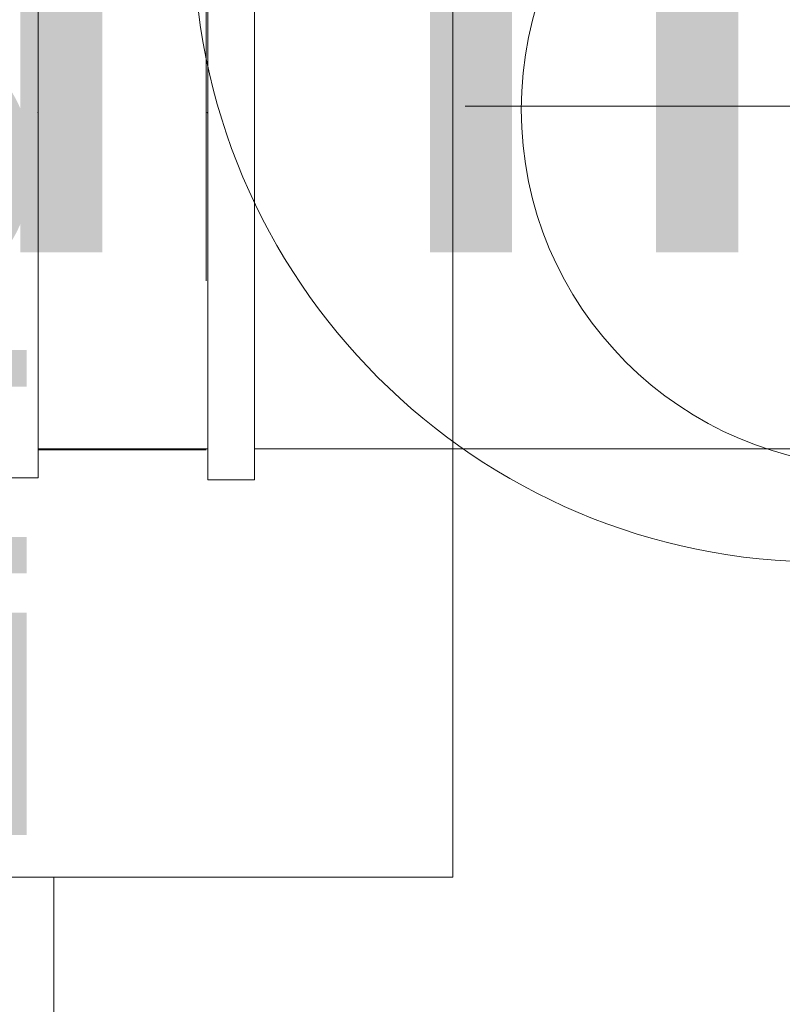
# Model space of a CAD drawing. Header units: millimetres. Extents: x -367720 to -162733, y 309172 to 337444.
# Tile 173 of 256: x -353387 to -353205, y 323840 to 324074. Entities that reach past the tile are written whole.
import ezdxf
from ezdxf.enums import TextEntityAlignment as Align

# ---------------------------------------------------------------- set-up
doc = ezdxf.new("R2010")
doc.units = ezdxf.units.MM
doc.header["$LTSCALE"] = 10
doc.header["$MEASUREMENT"] = 0
doc.linetypes.add('ACAD_ISO03W100', pattern=[30, 12, -18])
doc.linetypes.add('DASHDOT', pattern=[25.4, 12.7, -6.35, 0, -6.35])
doc.layers.get('0').update_dxf_attribs({"color": 255, "lineweight": 13})
for name, color, linetype, lineweight in [('LATS_EQ_HRUNIT', 2, 'Continuous', 0), ('LATS_EQ_HRUNIT_ANNO', 190, 'Continuous', 0), ('VZ1', 6, 'Continuous', 18), ('vzt-izolace', 50, 'Continuous', 9), ('vzt-odvod', 6, 'Continuous', 40), ('vzt-osy', 50, 'DASHDOT', 9), ('vzt-přívod', 2, 'Continuous', 40), ('vzt-spiro', 50, 'Continuous', 5), ('vzt-tenká', 2, 'Continuous', 20), ('vzt-čárkkovaná', 50, 'ACAD_ISO03W100', 9)]:
    doc.layers.add(name, color=color, linetype=linetype, lineweight=lineweight)
doc.styles.add('LATS_ANNO', font='arial.ttf')
doc.styles.add('ROMANS', font='ROMANS.shx', dxfattribs={"height": 80})

# ---------------------------------------------------------------- blocks, each defined once
blk = doc.blocks.new('LATS_HRUNIT_4WAY')
at = {"color": 2}
for p, q in [((-225, 141.79), (225, 141.79)), ((225, 141.79), (225, -338.21)), ((225, 46.85), (325.45, 46.85))]:
    blk.add_line(p, q, dxfattribs=at)
at = {"color": 7}
blk.add_text('OUT', height=70, dxfattribs=at).set_placement((19.5, -29.62))
blk = doc.blocks.new('LATS_BRANCH_ANNO')
blk.add_circle((0, 0), 150)
at = {"color": 0, "style": 'LATS_ANNO'}
blk.add_attdef('IDX_ID', text='', height=150, dxfattribs=at).set_placement((1.21, -1.3), align=Align.MIDDLE_CENTER)
blk = doc.blocks.new('A$C44164CF6')
at = {"layer": 'LATS_EQ_HRUNIT', "rotation": 270}
blk.add_blockref('LATS_HRUNIT_4WAY', (1357.42, 5174.71), dxfattribs=at)
at = {"layer": 'LATS_EQ_HRUNIT_ANNO', "ltscale": 5}
ref = blk.add_blockref('LATS_BRANCH_ANNO', (1587.48, 5174.71), dxfattribs=at)
ref.add_attrib('IDX_ID', 'HR3', dxfattribs={"layer": '0', "height": 150, "style": 'LATS_ANNO'}).set_placement((1588.69, 5173.4), align=Align.MIDDLE_CENTER)
at = {"layer": 'VZ1', "extrusion": (0, -1, -1.22461e-16), "style": 'ROMANS', "width": 0.8, "flags": 1}
for tag, p in [('MATERIAL', (-2269.09, 3112.52, -14812.16)), ('PRIRUBA', (-2269.09, 3112.52, -14812.16)), ('PRUTOK', (-2269.09, 3112.52, -14812.16)), ('PLOCHA', (-2269.09, 3112.52, -14812.16)), ('OBVOD', (-2269.09, 3112.52, -14812.16)), ('NAZEV', (-2269.09, 3112.52, -14812.16)), ('KOTA', (-2269.09, 3112.52, -14812.16)), ('USEK', (-2269.09, 3112.52, -14812.16)), ('TVAR', (-2269.09, 3112.52, -14812.16)), ('POS', (-2269.09, 3112.52, -14812.16)), ('NB2', (-2269.09, 3112.52, -14812.16)), ('NB1', (-2269.09, 3112.52, -14812.16)), ('DB', (-2269.09, 3112.52, -14812.16)), ('DA', (-2269.09, 3112.52, -14812.16)), ('B2', (-2269.09, 3112.52, -14812.16)), ('B1', (-2269.09, 3112.52, -14812.16)), ('A2', (-2269.09, 3112.52, -14812.16)), ('A1', (-2269.09, 3112.52, -14812.16)), ('LT', (-2269.09, 3112.52, -14812.16)), ('MATERIAL', (99885.33, 3112.52, -14812.16)), ('PRIRUBA', (99885.33, 3112.52, -14812.16)), ('PRUTOK', (99885.33, 3112.52, -14812.16)), ('PLOCHA', (99885.33, 3112.52, -14812.16)), ('OBVOD', (99885.33, 3112.52, -14812.16)), ('NAZEV', (99885.33, 3112.52, -14812.16)), ('KOTA', (99885.33, 3112.52, -14812.16)), ('USEK', (99885.33, 3112.52, -14812.16)), ('TVAR', (99885.33, 3112.52, -14812.16)), ('POS', (99885.33, 3112.52, -14812.16)), ('NB2', (99885.33, 3112.52, -14812.16)), ('NB1', (99885.33, 3112.52, -14812.16)), ('DB', (99885.33, 3112.52, -14812.16)), ('DA', (99885.33, 3112.52, -14812.16)), ('B2', (99885.33, 3112.52, -14812.16)), ('B1', (99885.33, 3112.52, -14812.16)), ('A2', (99885.33, 3112.52, -14812.16)), ('A1', (99885.33, 3112.52, -14812.16)), ('LT', (99885.33, 3112.52, -14812.16))]:
    blk.add_attdef(tag, p, '', height=1, rotation=180, dxfattribs=at)
at = {"layer": 'VZ1', "extrusion": (1.22461e-16, 1, 4.44089e-16), "style": 'ROMANS', "width": 0.8, "flags": 1}
for tag, p in [('MATERIAL', (2269.09, 2852.52, 14812.16)), ('PRIRUBA', (2269.09, 2852.52, 14812.16)), ('IZOLACE', (2269.09, 2852.52, 14812.16)), ('PRUTOK', (2269.09, 2852.52, 14812.16)), ('PLOCHA', (2269.09, 2852.52, 14812.16)), ('NASTCE', (2269.09, 2852.52, 14812.16)), ('OBVOD', (2269.09, 2852.52, 14812.16)), ('NAZEV', (2269.09, 2852.52, 14812.16)), ('KOTA', (2269.09, 2852.52, 14812.16)), ('USEK', (2269.09, 2852.52, 14812.16)), ('TVAR', (2269.09, 2852.52, 14812.16)), ('POS', (2269.09, 2852.52, 14812.16)), ('NB2', (2269.09, 2852.52, 14812.16)), ('NB1', (2269.09, 2852.52, 14812.16)), ('B1', (2269.09, 2852.52, 14812.16)), ('VS', (2269.09, 2852.52, 14812.16)), ('A1', (2269.09, 2852.52, 14812.16)), ('LT', (2269.09, 2852.52, 14812.16)), ('MATERIAL', (-99885.33, 2852.52, 14812.16)), ('PRIRUBA', (-99885.33, 2852.52, 14812.16)), ('IZOLACE', (-99885.33, 2852.52, 14812.16)), ('PRUTOK', (-99885.33, 2852.52, 14812.16)), ('PLOCHA', (-99885.33, 2852.52, 14812.16)), ('NASTCE', (-99885.33, 2852.52, 14812.16)), ('OBVOD', (-99885.33, 2852.52, 14812.16)), ('NAZEV', (-99885.33, 2852.52, 14812.16)), ('KOTA', (-99885.33, 2852.52, 14812.16)), ('USEK', (-99885.33, 2852.52, 14812.16)), ('TVAR', (-99885.33, 2852.52, 14812.16)), ('POS', (-99885.33, 2852.52, 14812.16)), ('NB2', (-99885.33, 2852.52, 14812.16)), ('NB1', (-99885.33, 2852.52, 14812.16)), ('B1', (-99885.33, 2852.52, 14812.16)), ('VS', (-99885.33, 2852.52, 14812.16)), ('A1', (-99885.33, 2852.52, 14812.16)), ('LT', (-99885.33, 2852.52, 14812.16))]:
    blk.add_attdef(tag, p, '', height=1, dxfattribs=at)
blk = doc.blocks.new('A$C075450A5')
at = {"layer": 'vzt-spiro'}
for p, q in [((148.51, 87.36), (148.51, -87.36)), ((148.51, 87.36), (159.6, 87.36)), ((159.6, 87.36), (159.6, -87.36)), ((0, 80), (148.51, 80)), ((0, -80), (148.64, -80)), ((148.51, -87.36), (159.6, -87.36))]:
    blk.add_line(p, q, dxfattribs=at)
blk.add_arc((0, 0), 80, 90, 270, dxfattribs=at)
blk.add_point((159.73, 0), dxfattribs=at)
at = {"layer": 'vzt-čárkkovaná'}
for p, q in [((200, 80), (159.73, 80)), ((200, 80), (200, -80)), ((200, -80), (159.73, -80))]:
    blk.add_line(p, q, dxfattribs=at)
blk = doc.blocks.new('A$C585E0356')
at = {"layer": 'vzt-osy'}
for p, q in [((0, -98.38), (0, 98.38)), ((-98.38, 0), (98.38, 0))]:
    blk.add_line(p, q, dxfattribs=at)
for p in [(0, -0.78), (0.78, 0)]:
    blk.add_point(p, dxfattribs=at)
at = {"layer": 'vzt-tenká', "ltscale": 100}
blk.add_circle((0, -0.78), 85, dxfattribs=at)
at = {"layer": 'vzt-čárkkovaná'}
blk.add_circle((0, 0), 82.5, dxfattribs=at)
blk = doc.blocks.new('A$C37E512F0')
at = {"layer": 'vzt-spiro'}
for p, q in [((-40, 160.66), (-40, -6.66)), ((-40, -6.66), (-51.36, -6.66))]:
    blk.add_line(p, q, dxfattribs=at)
blk.add_point((-40, 80.2), dxfattribs=at)
at = {"layer": 'vzt-čárkkovaná'}
for p, q in [((0, 160.2), (0, 0)), ((0, 0), (-40, 0))]:
    blk.add_line(p, q, dxfattribs=at)
blk = doc.blocks.new('A$C44067DDB')
at = {"layer": 'vzt-izolace'}
h = blk.add_hatch(dxfattribs=at)
h.set_pattern_fill('CROSS', color=256, scale=500)
h.set_pattern_definition([(0, (-810420.72, 72798.83), (125, 125), [62.5, -187.5]), (90, (-810389.47, 72767.58), (-125, 125), [62.5, -187.5])])
edge = h.paths.add_edge_path()
edge.add_line((11212.3078, 10978.785), (11212.3078, 11020.785))
edge = h.paths.add_edge_path()
edge.add_line((11254.3078, 11188.785), (11254.3078, 11012.785))
edge = h.paths.add_edge_path()
edge.add_line((11254.3078, 11020.785), (11212.3078, 11020.785))
edge = h.paths.add_edge_path()
edge.add_line((11212.3078, 10930.785), (11212.3078, 10970.785))
edge = h.paths.add_edge_path()
edge.add_line((11220.3078, 10970.785), (11220.3078, 10978.785))
edge = h.paths.add_edge_path(flags=17)
edge.add_line((11262.3078, 11012.785), (11254.3078, 11012.785))
edge = h.paths.add_edge_path(flags=16)
edge.add_line((11302.3078, 11020.785), (11262.3078, 11020.785))
edge = h.paths.add_edge_path()
edge.add_line((11262.3078, 11012.785), (11262.3078, 11188.785))
edge = h.paths.add_edge_path(flags=16)
edge.add_line((11302.3078, 11180.785), (11302.3078, 11020.785))
edge = h.paths.add_edge_path(flags=16)
edge.add_line((11262.3078, 11012.785), (11254.3078, 11012.785))
edge = h.paths.add_edge_path(flags=16)
edge.add_line((11302.3078, 11180.785), (11262.3078, 11180.785))
edge = h.paths.add_edge_path()
edge.add_line((11220.3078, 11230.785), (11220.3078, 11222.785))
edge = h.paths.add_edge_path()
edge.add_line((11212.3078, 11270.785), (11212.3078, 11230.785))
edge = h.paths.add_edge_path()
edge.add_line((11254.3078, 11180.785), (11212.3078, 11180.785))
edge = h.paths.add_edge_path()
edge.add_line((11212.3078, 11222.785), (11212.3078, 11180.785))
edge = h.paths.add_edge_path()
edge.add_line((11262.3078, 11188.785), (11254.3078, 11188.785))
edge = h.paths.add_edge_path()
edge.add_line((11044.3078, 10970.785), (11220.3078, 10970.785))
edge = h.paths.add_edge_path()
edge.add_line((11220.3078, 10978.785), (11044.3078, 10978.785))
edge = h.paths.add_edge_path()
edge.add_line((11212.3078, 10930.785), (11052.3078, 10930.785))
edge = h.paths.add_edge_path(flags=16)
edge.add_line((11044.3078, 10970.785), (11044.3078, 10978.785))
edge = h.paths.add_edge_path(flags=17)
edge.add_line((11044.3078, 10970.785), (11044.3078, 10978.785))
edge = h.paths.add_edge_path()
edge.add_line((11052.3078, 10930.785), (11052.3078, 10970.785))
edge = h.paths.add_edge_path()
edge.add_line((11052.3078, 10978.785), (11052.3078, 11222.785))
edge = h.paths.add_edge_path()
edge.add_line((11212.3078, 11270.785), (11052.3078, 11270.785))
edge = h.paths.add_edge_path()
edge.add_line((11044.3078, 11230.785), (11220.3078, 11230.785))
edge = h.paths.add_edge_path()
edge.add_line((11220.3078, 11222.785), (11044.3078, 11222.785))
edge = h.paths.add_edge_path()
edge.add_line((11052.3078, 11270.785), (11052.3078, 11230.785))
edge = h.paths.add_edge_path()
edge.add_line((11044.3078, 11230.785), (11044.3078, 11222.785))
edge = h.paths.add_edge_path()
edge.add_line((11212.3078, 11020.785), (11132.3078, 11100.785))
edge = h.paths.add_edge_path()
edge.add_line((11212.3078, 11180.785), (11132.3078, 11100.785))
edge = h.paths.add_edge_path(flags=16)
edge.add_line((11862.7073, 11180.785), (11820.7073, 11180.785))
edge = h.paths.add_edge_path()
edge.add_line((11652.7073, 11222.785), (11828.7073, 11222.785))
edge = h.paths.add_edge_path()
edge.add_line((11820.7073, 11222.785), (11820.7073, 11180.785))
edge = h.paths.add_edge_path(flags=16)
edge.add_line((11910.7073, 11180.785), (11870.7073, 11180.785))
edge = h.paths.add_edge_path()
edge.add_line((11870.7073, 11188.785), (11862.7073, 11188.785))
edge = h.paths.add_edge_path(flags=17)
edge.add_line((11828.7073, 11230.785), (11828.7073, 11222.785))
edge = h.paths.add_edge_path()
edge.add_line((11820.7073, 11270.785), (11820.7073, 11230.785))
edge = h.paths.add_edge_path()
edge.add_line((11828.7073, 11230.785), (11652.7073, 11230.785))
edge = h.paths.add_edge_path()
edge.add_line((11660.7073, 11270.785), (11820.7073, 11270.785))
edge = h.paths.add_edge_path(flags=17)
edge.add_line((11828.7073, 11230.785), (11828.7073, 11222.785))
edge = h.paths.add_edge_path()
edge.add_line((11660.7073, 11270.785), (11660.7073, 11230.785))
edge = h.paths.add_edge_path()
edge.add_line((11610.7073, 11188.785), (11618.7073, 11188.785))
edge = h.paths.add_edge_path(flags=16)
edge.add_line((11570.7073, 11180.785), (11610.7073, 11180.785))
edge = h.paths.add_edge_path()
edge.add_line((11660.7073, 11222.785), (11660.7073, 11180.785))
edge = h.paths.add_edge_path(flags=16)
edge.add_line((11618.7073, 11180.785), (11660.7073, 11180.785))
edge = h.paths.add_edge_path()
edge.add_line((11652.7073, 11230.785), (11652.7073, 11222.785))
edge = h.paths.add_edge_path()
edge.add_line((11870.7073, 11012.785), (11870.7073, 11188.785))
edge = h.paths.add_edge_path()
edge.add_line((11862.7073, 11188.785), (11862.7073, 11012.785))
edge = h.paths.add_edge_path(flags=16)
edge.add_line((11910.7073, 11180.785), (11910.7073, 11020.785))
edge = h.paths.add_edge_path(flags=17)
edge.add_line((11870.7073, 11012.785), (11862.7073, 11012.785))
edge = h.paths.add_edge_path(flags=16)
edge.add_line((11870.7073, 11012.785), (11862.7073, 11012.785))
edge = h.paths.add_edge_path(flags=16)
edge.add_line((11910.7073, 11020.785), (11870.7073, 11020.785))
edge = h.paths.add_edge_path(flags=16)
edge.add_line((11862.7073, 11020.785), (11618.7073, 11020.785))
edge = h.paths.add_edge_path(flags=16)
edge.add_line((11570.7073, 11180.785), (11570.7073, 11020.785))
edge = h.paths.add_edge_path()
edge.add_line((11610.7073, 11012.785), (11610.7073, 11188.785))
edge = h.paths.add_edge_path()
edge.add_line((11618.7073, 11188.785), (11618.7073, 11012.785))
edge = h.paths.add_edge_path(flags=16)
edge.add_line((11570.7073, 11020.785), (11610.7073, 11020.785))
edge = h.paths.add_edge_path()
edge.add_line((11610.7073, 11012.785), (11618.7073, 11012.785))
edge = h.paths.add_edge_path(flags=16)
edge.add_line((11820.7073, 11180.785), (11740.7073, 11100.785))
edge = h.paths.add_edge_path(flags=16)
edge.add_line((11660.7073, 11180.785), (11740.7073, 11100.785))
edge = h.paths.add_edge_path()
edge.add_line((13021.5379, 10975.785), (13021.5379, 11225.785))
edge = h.paths.add_edge_path()
edge.add_line((13021.5379, 11225.785), (12961.5379, 11225.785))
edge = h.paths.add_edge_path()
edge.add_line((12961.5379, 11229.785), (12961.5379, 10971.785))
edge = h.paths.add_edge_path()
edge.add_line((12961.5379, 11229.785), (12953.5379, 11229.785))
edge = h.paths.add_edge_path()
edge.add_line((12953.5379, 11229.785), (12953.5379, 10971.785))
edge = h.paths.add_edge_path()
edge.add_line((12815.5379, 11184.785), (12815.5379, 11016.785))
edge = h.paths.add_edge_path()
edge.add_line((12807.5379, 11184.785), (12807.5379, 11016.785))
edge = h.paths.add_edge_path(flags=16)
edge.add_line((12767.5379, 11180.785), (12807.5379, 11180.785))
edge = h.paths.add_edge_path(flags=16)
edge.add_line((12767.5379, 11020.785), (12767.5379, 11180.785))
edge = h.paths.add_edge_path()
edge.add_line((12807.5379, 11184.785), (12815.5379, 11184.785))
edge = h.paths.add_edge_path()
edge.add_line((12953.5379, 11225.785), (12815.5379, 11180.785))
edge = h.paths.add_edge_path()
edge.add_line((13021.5379, 10975.785), (12961.5379, 10975.785))
edge = h.paths.add_edge_path()
edge.add_line((12961.5379, 10971.785), (12953.5379, 10971.785))
edge = h.paths.add_edge_path(flags=16)
edge.add_line((12767.5379, 11020.785), (12807.5379, 11020.785))
edge = h.paths.add_edge_path()
edge.add_line((12807.5379, 11016.785), (12815.5379, 11016.785))
edge = h.paths.add_edge_path()
edge.add_line((12953.5379, 10975.785), (12815.5379, 11020.785))
edge = h.paths.add_edge_path()
edge.add_line((11262.3078, 11020.785), (11610.7073, 11020.785))
edge.add_line((11262.3078, 11180.785), (11610.7073, 11180.785))
edge.add_line((12807.5379, 11020.785), (11870.7073, 11020.785))
edge.add_line((12807.5379, 11180.785), (11910.7073, 11180.785))
edge.add_line((11650.1946, 11100.785), (11980.1946, 11100.785))
at = {"layer": 'vzt-odvod'}
blk.add_blockref('A$C585E0356', (12100.5073, 11433.1914, 2700), dxfattribs=at)
at = {"layer": 'vzt-odvod', "lineweight": 30}
blk.add_blockref('A$C37E512F0', (11940.5073, 11351.431, 2700), dxfattribs=at)
at = {"layer": 'vzt-odvod', "rotation": 180}
blk.add_blockref('A$C075450A5', (12100.5073, 11431.631, 2700), dxfattribs=at)
at = {"layer": 'VZ1', "extrusion": (1.04009e-13, 1, -4.87544e-15), "style": 'ROMANS', "width": 0.8, "flags": 1}
for tag in ['KOTA', 'USEK', 'TVAR', 'POS', 'NB2', 'NB1', 'VS', 'LT', 'D']:
    blk.add_attdef(tag, (-111318.983, 5039.0799, 11669.1415), '', height=1, dxfattribs=at)
at = {"layer": 'VZ1', "extrusion": (1, -3.06152e-16, 0), "style": 'ROMANS', "width": 0.8, "flags": 1}
for tag in ['NB2', 'NB1', 'PRUTOK', 'USEK', 'KOTA', 'NAZEV', 'PRIRUBA2', 'POS', 'MATERIAL', 'PRUMER', 'PLOCHA', 'LT', 'UHEL', 'R', 'D', 'TVAR']:
    blk.add_attdef(tag, (11669.1415, 5039.0799, 111318.983), '', height=1, rotation=90, dxfattribs=at)
at = {"layer": 'VZ1', "extrusion": (-2.71917e-32, 1, -4.44089e-16), "style": 'ROMANS', "width": 0.8, "flags": 1}
for tag, p in [('MATERIAL', (-177204.9859, 2943.2966, 11491.6104)), ('PRIRUBA', (-177204.9859, 2943.2966, 11491.6104)), ('PRUTOK', (-177204.9859, 2943.2966, 11491.6104)), ('PLOCHA', (-177204.9859, 2943.2966, 11491.6104)), ('OBVOD', (-177204.9859, 2943.2966, 11491.6104)), ('NAZEV', (-177204.9859, 2943.2966, 11491.6104)), ('KOTA', (-177204.9859, 2943.2966, 11491.6104)), ('USEK', (-177204.9859, 2943.2966, 11491.6104)), ('TVAR', (-177204.9859, 2943.2966, 11491.6104)), ('NBN', (-177204.9859, 2943.2966, 11491.6104)), ('POS', (-177204.9859, 2943.2966, 11491.6104)), ('NB3', (-177204.9859, 2943.2966, 11491.6104)), ('VS', (-177204.9859, 2943.2966, 11491.6104)), ('LT', (-177204.9859, 2943.2966, 11491.6104)), ('B', (-177204.9859, 2943.2966, 11491.6104)), ('R', (-177204.9859, 2943.2966, 11491.6104)), ('A', (-177204.9859, 2943.2966, 11491.6104)), ('MATERIAL', (-11332.888, 6131.7212, 9501.275)), ('MATERIAL', (-11332.9671, 2943.2966, 9501.275)), ('PRIRUBA', (-11332.888, 6131.7212, 9501.275)), ('PRIRUBA', (-11332.9671, 2943.2966, 9501.275)), ('PRUTOK', (-11332.888, 6131.7212, 9501.275)), ('PRUTOK', (-11332.9671, 2943.2966, 9501.275)), ('PLOCHA', (-11332.888, 6131.7212, 9501.275)), ('PLOCHA', (-11332.9671, 2943.2966, 9501.275)), ('OBVOD', (-11332.888, 6131.7212, 9501.275)), ('OBVOD', (-11332.9671, 2943.2966, 9501.275)), ('NAZEV', (-11332.888, 6131.7212, 9501.275)), ('NAZEV', (-11332.9671, 2943.2966, 9501.275)), ('KOTA', (-11332.888, 6131.7212, 9501.275)), ('USEK', (-11332.888, 6131.7212, 9501.275)), ('KOTA', (-11332.9671, 2943.2966, 9501.275)), ('USEK', (-11332.9671, 2943.2966, 9501.275)), ('TVAR', (-11332.888, 6131.7212, 9501.275)), ('TVAR', (-11332.9671, 2943.2966, 9501.275)), ('NBN', (-11332.888, 6131.7212, 9501.275)), ('NBN', (-11332.9671, 2943.2966, 9501.275)), ('POS', (-11332.888, 6131.7212, 9501.275)), ('NB3', (-11332.888, 6131.7212, 9501.275)), ('POS', (-11332.9671, 2943.2966, 9501.275)), ('NB3', (-11332.9671, 2943.2966, 9501.275)), ('VS', (-11332.888, 6131.7212, 9501.275)), ('LT', (-11332.888, 6131.7212, 9501.275)), ('VS', (-11332.9671, 2943.2966, 9501.275)), ('LT', (-11332.9671, 2943.2966, 9501.275)), ('B', (-11332.888, 6131.7212, 9501.275)), ('R', (-11332.888, 6131.7212, 9501.275)), ('A', (-11332.888, 6131.7212, 9501.275)), ('B', (-11332.9671, 2943.2966, 9501.275)), ('R', (-11332.9671, 2943.2966, 9501.275)), ('A', (-11332.9671, 2943.2966, 9501.275)), ('MATERIAL', (-109446.9123, 2943.2966, 9501.275)), ('PRIRUBA', (-109446.9123, 2943.2966, 9501.275)), ('PRUTOK', (-109446.9123, 2943.2966, 9501.275)), ('PLOCHA', (-109446.9123, 2943.2966, 9501.275)), ('OBVOD', (-109446.9123, 2943.2966, 9501.275)), ('NAZEV', (-109446.9123, 2943.2966, 9501.275)), ('KOTA', (-109446.9123, 2943.2966, 9501.275)), ('USEK', (-109446.9123, 2943.2966, 9501.275)), ('TVAR', (-109446.9123, 2943.2966, 9501.275)), ('NBN', (-109446.9123, 2943.2966, 9501.275)), ('POS', (-109446.9123, 2943.2966, 9501.275)), ('NB3', (-109446.9123, 2943.2966, 9501.275)), ('VS', (-109446.9123, 2943.2966, 9501.275)), ('LT', (-109446.9123, 2943.2966, 9501.275)), ('B', (-109446.9123, 2943.2966, 9501.275)), ('R', (-109446.9123, 2943.2966, 9501.275)), ('A', (-109446.9123, 2943.2966, 9501.275))]:
    blk.add_attdef(tag, p, '', height=1, dxfattribs=at)
at = {"layer": 'VZ1', "extrusion": (-1, 0, 0), "style": 'ROMANS', "width": 0.8, "flags": 1}
for tag, p in [('NB3', (-11312.8354, 2943.2966, -178642.0188)), ('PRUTOK', (-11312.8354, 2943.2966, -178642.0188)), ('USEK', (-11312.8354, 2943.2966, -178642.0188)), ('VS', (-11312.8354, 2943.2966, -178642.0188)), ('NAZEV', (-11312.8354, 2943.2966, -178642.0188)), ('KOTA', (-11312.8354, 2943.2966, -178642.0188)), ('POS', (-11312.8354, 2943.2966, -178642.0188)), ('MATERIAL', (-11312.8354, 2943.2966, -178642.0188)), ('PRIRUBA', (-11312.8354, 2943.2966, -178642.0188)), ('PLOCHA', (-11312.8354, 2943.2966, -178642.0188)), ('OBVOD', (-11312.8354, 2943.2966, -178642.0188)), ('R', (-11312.8354, 2943.2966, -178642.0188)), ('LT', (-11312.8354, 2943.2966, -178642.0188)), ('B', (-11312.8354, 2943.2966, -178642.0188)), ('A', (-11312.8354, 2943.2966, -178642.0188)), ('TVAR', (-11312.8354, 2943.2966, -178642.0188)), ('NB3', (-9322.5, 6131.7212, -12769.9209)), ('PRUTOK', (-9322.5, 6131.7212, -12769.9209)), ('USEK', (-9322.5, 6131.7212, -12769.9209)), ('VS', (-9322.5, 6131.7212, -12769.9209)), ('NAZEV', (-9322.5, 6131.7212, -12769.9209)), ('KOTA', (-9322.5, 6131.7212, -12769.9209)), ('POS', (-9322.5, 6131.7212, -12769.9209)), ('MATERIAL', (-9322.5, 6131.7212, -12769.9209)), ('PRIRUBA', (-9322.5, 6131.7212, -12769.9209)), ('PLOCHA', (-9322.5, 6131.7212, -12769.9209)), ('OBVOD', (-9322.5, 6131.7212, -12769.9209)), ('R', (-9322.5, 6131.7212, -12769.9209)), ('LT', (-9322.5, 6131.7212, -12769.9209)), ('B', (-9322.5, 6131.7212, -12769.9209)), ('A', (-9322.5, 6131.7212, -12769.9209)), ('TVAR', (-9322.5, 6131.7212, -12769.9209)), ('NB3', (-9322.5, 2943.2966, -12770)), ('PRUTOK', (-9322.5, 2943.2966, -12770)), ('USEK', (-9322.5, 2943.2966, -12770)), ('VS', (-9322.5, 2943.2966, -12770)), ('NAZEV', (-9322.5, 2943.2966, -12770)), ('KOTA', (-9322.5, 2943.2966, -12770)), ('POS', (-9322.5, 2943.2966, -12770)), ('MATERIAL', (-9322.5, 2943.2966, -12770)), ('PRIRUBA', (-9322.5, 2943.2966, -12770)), ('PLOCHA', (-9322.5, 2943.2966, -12770)), ('OBVOD', (-9322.5, 2943.2966, -12770)), ('R', (-9322.5, 2943.2966, -12770)), ('LT', (-9322.5, 2943.2966, -12770)), ('B', (-9322.5, 2943.2966, -12770)), ('A', (-9322.5, 2943.2966, -12770)), ('TVAR', (-9322.5, 2943.2966, -12770)), ('NB3', (-9322.5, 2943.2966, -110883.9452)), ('PRUTOK', (-9322.5, 2943.2966, -110883.9452)), ('USEK', (-9322.5, 2943.2966, -110883.9452)), ('VS', (-9322.5, 2943.2966, -110883.9452)), ('NAZEV', (-9322.5, 2943.2966, -110883.9452)), ('KOTA', (-9322.5, 2943.2966, -110883.9452)), ('POS', (-9322.5, 2943.2966, -110883.9452)), ('MATERIAL', (-9322.5, 2943.2966, -110883.9452)), ('PRIRUBA', (-9322.5, 2943.2966, -110883.9452)), ('PLOCHA', (-9322.5, 2943.2966, -110883.9452)), ('OBVOD', (-9322.5, 2943.2966, -110883.9452)), ('R', (-9322.5, 2943.2966, -110883.9452)), ('LT', (-9322.5, 2943.2966, -110883.9452)), ('B', (-9322.5, 2943.2966, -110883.9452)), ('A', (-9322.5, 2943.2966, -110883.9452)), ('TVAR', (-9322.5, 2943.2966, -110883.9452))]:
    blk.add_attdef(tag, p, '', height=1, rotation=270, dxfattribs=at)
at = {"layer": 'VZ1', "extrusion": (1, -2.32324e-14, 0), "style": 'ROMANS', "width": 0.8, "flags": 1}
for tag in ['NB2', 'NB1', 'PRUTOK', 'USEK', 'KOTA', 'NAZEV', 'PRIRUBA2', 'POS', 'MATERIAL', 'PRUMER', 'PLOCHA', 'LT', 'UHEL', 'R', 'D', 'TVAR']:
    blk.add_attdef(tag, (11224.1742, 2147.9426, 13745.0379), '', height=1, rotation=270, dxfattribs=at)
at = {"layer": 'VZ1', "extrusion": (-1.83691e-16, -1, 0), "style": 'ROMANS', "width": 0.8, "flags": 1}
for tag in ['POZNAMKA', 'NB2', 'NB1', 'DATA-HODNOTA', 'DATA-KLIC', 'PRUTOK', 'USEK', 'DRUHTLUM', 'ZETA', 'PR', 'TYP', 'NAZEV', 'POS', 'VETA']:
    blk.add_attdef(tag, (111863.9472, 3000, -10940.785), '', height=1, dxfattribs=at)
at = {"layer": 'VZ1', "extrusion": (0, 1, -1.26974e-15), "style": 'ROMANS', "width": 0.8, "flags": 1}
for tag in ['PRIRUBA2', 'MATERIAL', 'PRUMER', 'IZOLACE', 'PRUTOK', 'PLOCHA', 'NASTCE', 'NAZEV', 'KOTA', 'USEK', 'TVAR', 'POS', 'NB2', 'NB1', 'VS', 'LT', 'D']:
    blk.add_attdef(tag, (-111858.983, 2389.3275, 10075), '', height=1, dxfattribs=at)
at = {"layer": 'VZ1', "style": 'ROMANS', "width": 0.8, "flags": 1}
for tag in ['VS', 'OBVOD', 'USEK', 'IZOLACE', 'NASTCE', 'PRUTOK', 'KOTA', 'POS', 'PRIRUBA', 'PLOCHA', 'A1', 'TVAR', 'NB2', 'NB1', 'NAZEV', 'MATERIAL', 'LT', 'B1']:
    blk.add_attdef(tag, (12740, 9530), '', height=1, rotation=270, dxfattribs=at)
at = {"layer": 'VZ1', "extrusion": (0, -1, 0), "style": 'ROMANS', "width": 0.8, "flags": 1}
for tag, p in [('NBN', (179201.405, 2639.0523, -9490.3354)), ('NB3', (179201.405, 2639.0523, -9490.3354)), ('PRUTOK', (179201.405, 2639.0523, -9490.3354)), ('USEK', (179201.405, 2639.0523, -9490.3354)), ('VS', (179201.405, 2639.0523, -9490.3354)), ('NAZEV', (179201.405, 2639.0523, -9490.3354)), ('KOTA', (179201.405, 2639.0523, -9490.3354)), ('POS', (179201.405, 2639.0523, -9490.3354)), ('MATERIAL', (179201.405, 2639.0523, -9490.3354)), ('PRIRUBA', (179201.405, 2639.0523, -9490.3354)), ('PLOCHA', (179201.405, 2639.0523, -9490.3354)), ('OBVOD', (179201.405, 2639.0523, -9490.3354)), ('R', (179201.405, 2639.0523, -9490.3354)), ('LT', (179201.405, 2639.0523, -9490.3354)), ('B', (179201.405, 2639.0523, -9490.3354)), ('A', (179201.405, 2639.0523, -9490.3354)), ('TVAR', (179201.405, 2639.0523, -9490.3354)), ('NBN', (13329.3863, 2639.0523, -7500)), ('NB3', (13329.3863, 2639.0523, -7500)), ('PRUTOK', (13329.3863, 2639.0523, -7500)), ('USEK', (13329.3863, 2639.0523, -7500)), ('VS', (13329.3863, 2639.0523, -7500)), ('NAZEV', (13329.3863, 2639.0523, -7500)), ('KOTA', (13329.3863, 2639.0523, -7500)), ('POS', (13329.3863, 2639.0523, -7500)), ('MATERIAL', (13329.3863, 2639.0523, -7500)), ('PRIRUBA', (13329.3863, 2639.0523, -7500)), ('PLOCHA', (13329.3863, 2639.0523, -7500)), ('OBVOD', (13329.3863, 2639.0523, -7500)), ('R', (13329.3863, 2639.0523, -7500)), ('LT', (13329.3863, 2639.0523, -7500)), ('B', (13329.3863, 2639.0523, -7500)), ('A', (13329.3863, 2639.0523, -7500)), ('TVAR', (13329.3863, 2639.0523, -7500)), ('TVAR', (111443.3315, 2639.0523, -7500)), ('A', (111443.3315, 2639.0523, -7500)), ('B', (111443.3315, 2639.0523, -7500)), ('LT', (111443.3315, 2639.0523, -7500)), ('R', (111443.3315, 2639.0523, -7500)), ('OBVOD', (111443.3315, 2639.0523, -7500)), ('PLOCHA', (111443.3315, 2639.0523, -7500)), ('PRIRUBA', (111443.3315, 2639.0523, -7500)), ('MATERIAL', (111443.3315, 2639.0523, -7500)), ('POS', (111443.3315, 2639.0523, -7500)), ('KOTA', (111443.3315, 2639.0523, -7500)), ('NAZEV', (111443.3315, 2639.0523, -7500)), ('VS', (111443.3315, 2639.0523, -7500)), ('USEK', (111443.3315, 2639.0523, -7500)), ('PRUTOK', (111443.3315, 2639.0523, -7500)), ('NB3', (111443.3315, 2639.0523, -7500)), ('NBN', (111443.3315, 2639.0523, -7500)), ('NBN', (111443.3315, 2639.0523, -7500)), ('NB3', (111443.3315, 2639.0523, -7500)), ('PRUTOK', (111443.3315, 2639.0523, -7500)), ('USEK', (111443.3315, 2639.0523, -7500)), ('VS', (111443.3315, 2639.0523, -7500)), ('NAZEV', (111443.3315, 2639.0523, -7500)), ('KOTA', (111443.3315, 2639.0523, -7500)), ('POS', (111443.3315, 2639.0523, -7500)), ('MATERIAL', (111443.3315, 2639.0523, -7500)), ('PRIRUBA', (111443.3315, 2639.0523, -7500)), ('PLOCHA', (111443.3315, 2639.0523, -7500)), ('OBVOD', (111443.3315, 2639.0523, -7500)), ('R', (111443.3315, 2639.0523, -7500)), ('LT', (111443.3315, 2639.0523, -7500)), ('B', (111443.3315, 2639.0523, -7500)), ('A', (111443.3315, 2639.0523, -7500)), ('TVAR', (111443.3315, 2639.0523, -7500))]:
    blk.add_attdef(tag, p, '', height=1, rotation=90, dxfattribs=at)
at = {"layer": 'VZ1', "extrusion": (2.83287e-14, -1, 0), "style": 'ROMANS', "width": 0.8, "flags": 1}
for tag, p in [('IZOLACE', (4619.6938, 3000, -5099.5832)), ('NASTCE', (4619.6938, 3000, -5099.5832)), ('NB2', (4619.6938, 3000, -5099.5832)), ('NB1', (4619.6938, 3000, -5099.5832)), ('VS', (4619.6938, 3000, -5099.5832)), ('PRUTOK', (4619.6938, 3000, -5099.5832)), ('USEK', (4619.6938, 3000, -5099.5832)), ('KOTA', (4619.6938, 3000, -5099.5832)), ('NAZEV', (4619.6938, 3000, -5099.5832)), ('PRIRUBA2', (4619.6938, 3000, -5099.5832)), ('POS', (4619.6938, 3000, -5099.5832)), ('MATERIAL', (4619.6938, 3000, -5099.5832)), ('PRUMER', (4619.6938, 3000, -5099.5832)), ('PLOCHA', (4619.6938, 3000, -5099.5832)), ('LT', (4619.6938, 3000, -5099.5832)), ('D', (4619.6938, 3000, -5099.5832)), ('TVAR', (4619.6938, 3000, -5099.5832)), ('IZOLACE', (102733.639, 3000, -4512.6709)), ('NASTCE', (102733.639, 3000, -4512.6709)), ('NB2', (102733.639, 3000, -4512.6709)), ('NB1', (102733.639, 3000, -4512.6709)), ('VS', (102733.639, 3000, -4512.6709)), ('PRUTOK', (102733.639, 3000, -4512.6709)), ('USEK', (102733.639, 3000, -4512.6709)), ('KOTA', (102733.639, 3000, -4512.6709)), ('NAZEV', (102733.639, 3000, -4512.6709)), ('PRIRUBA2', (102733.639, 3000, -4512.6709)), ('POS', (102733.639, 3000, -4512.6709)), ('MATERIAL', (102733.639, 3000, -4512.6709)), ('PRUMER', (102733.639, 3000, -4512.6709)), ('PLOCHA', (102733.639, 3000, -4512.6709)), ('LT', (102733.639, 3000, -4512.6709)), ('D', (102733.639, 3000, -4512.6709)), ('TVAR', (102733.639, 3000, -4512.6709))]:
    blk.add_attdef(tag, p, '', height=1, dxfattribs=at)
at = {"layer": 'vzt-přívod', "lineweight": 30, "extrusion": (-1, 0, 0), "style": 'ROMANS', "width": 0.8, "flags": 1}
for p in [(-11312.8354, 2943.2966, -178642.0188), (-9322.5, 6131.7212, -12769.9209), (-9322.5, 2943.2966, -12770), (-9322.5, 2943.2966, -110883.9452)]:
    blk.add_attdef('NBN', p, '', height=1, rotation=270, dxfattribs=at)
at = {"layer": 'vzt-přívod', "lineweight": 30, "extrusion": (0.707107, 0.707107, 0), "style": 'ROMANS', "width": 0.8, "flags": 1}
for tag, p in [('PRIRUBA2', (-1079.1254, 2936.5022, 15975.6328)), ('MATERIAL', (-1079.1254, 2936.5022, 15975.6328)), ('PRIRUBA2', (-70456.1614, 2936.5022, 85352.6688)), ('MATERIAL', (-70456.1614, 2936.5022, 85352.6688)), ('PRUMER', (-1079.1254, 2936.5022, 15975.6328)), ('IZOLACE', (-1079.1254, 2936.5022, 15975.6328)), ('PRUTOK', (-1079.1254, 2936.5022, 15975.6328)), ('PLOCHA', (-1079.1254, 2936.5022, 15975.6328)), ('NASTCE', (-1079.1254, 2936.5022, 15975.6328)), ('NAZEV', (-1079.1254, 2936.5022, 15975.6328)), ('KOTA', (-1079.1254, 2936.5022, 15975.6328)), ('USEK', (-1079.1254, 2936.5022, 15975.6328)), ('TVAR', (-1079.1254, 2936.5022, 15975.6328)), ('POS', (-1079.1254, 2936.5022, 15975.6328)), ('NB2', (-1079.1254, 2936.5022, 15975.6328)), ('NB1', (-1079.1254, 2936.5022, 15975.6328)), ('PRUMER', (-70456.1614, 2936.5022, 85352.6688)), ('IZOLACE', (-70456.1614, 2936.5022, 85352.6688)), ('PRUTOK', (-70456.1614, 2936.5022, 85352.6688)), ('PLOCHA', (-70456.1614, 2936.5022, 85352.6688)), ('NASTCE', (-70456.1614, 2936.5022, 85352.6688)), ('NAZEV', (-70456.1614, 2936.5022, 85352.6688)), ('KOTA', (-70456.1614, 2936.5022, 85352.6688)), ('USEK', (-70456.1614, 2936.5022, 85352.6688)), ('TVAR', (-70456.1614, 2936.5022, 85352.6688)), ('POS', (-70456.1614, 2936.5022, 85352.6688)), ('NB2', (-70456.1614, 2936.5022, 85352.6688)), ('NB1', (-70456.1614, 2936.5022, 85352.6688)), ('VS', (-1079.1254, 2936.5022, 15975.6328)), ('LT', (-1079.1254, 2936.5022, 15975.6328)), ('D', (-1079.1254, 2936.5022, 15975.6328)), ('VS', (-70456.1614, 2936.5022, 85352.6688)), ('LT', (-70456.1614, 2936.5022, 85352.6688)), ('D', (-70456.1614, 2936.5022, 85352.6688))]:
    blk.add_attdef(tag, p, '', height=1, dxfattribs=at)
at = {"layer": 'vzt-přívod', "lineweight": 30, "style": 'ROMANS', "width": 0.8, "flags": 1}
for tag, p in [('USEK', (11882.7585, 10460.1981, 2936.5022)), ('UHEL', (11882.7585, 10460.1981, 2936.5022)), ('PRUTOK', (11882.7585, 10460.1981, 2936.5022)), ('KOTA', (11882.7585, 10460.1981, 2936.5022)), ('PRIRUBA2', (11882.7585, 10460.1981, 2936.5022)), ('POS', (11882.7585, 10460.1981, 2936.5022)), ('PRUMER', (11882.7585, 10460.1981, 2936.5022)), ('PLOCHA', (11882.7585, 10460.1981, 2936.5022)), ('TVAR', (11882.7585, 10460.1981, 2936.5022)), ('NB2', (11882.7585, 10460.1981, 2936.5022)), ('NB1', (11882.7585, 10460.1981, 2936.5022)), ('NAZEV', (11882.7585, 10460.1981, 2936.5022)), ('MATERIAL', (11882.7585, 10460.1981, 2936.5022)), ('LT', (11882.7585, 10460.1981, 2936.5022)), ('R', (11882.7585, 10460.1981, 2936.5022)), ('D', (11882.7585, 10460.1981, 2936.5022)), ('USEK', (109996.7036, 10460.1981, 2936.5022)), ('UHEL', (109996.7036, 10460.1981, 2936.5022)), ('PRUTOK', (109996.7036, 10460.1981, 2936.5022)), ('KOTA', (109996.7036, 10460.1981, 2936.5022)), ('PRIRUBA2', (109996.7036, 10460.1981, 2936.5022)), ('POS', (109996.7036, 10460.1981, 2936.5022)), ('PRUMER', (109996.7036, 10460.1981, 2936.5022)), ('PLOCHA', (109996.7036, 10460.1981, 2936.5022)), ('TVAR', (109996.7036, 10460.1981, 2936.5022)), ('NB2', (109996.7036, 10460.1981, 2936.5022)), ('NB1', (109996.7036, 10460.1981, 2936.5022)), ('NAZEV', (109996.7036, 10460.1981, 2936.5022)), ('MATERIAL', (109996.7036, 10460.1981, 2936.5022)), ('LT', (109996.7036, 10460.1981, 2936.5022)), ('R', (109996.7036, 10460.1981, 2936.5022)), ('D', (109996.7036, 10460.1981, 2936.5022))]:
    blk.add_attdef(tag, p, '', height=1, rotation=270, dxfattribs=at)
at = {"layer": 'vzt-přívod', "lineweight": 30, "extrusion": (-1, 0, 1.77636e-15), "style": 'ROMANS', "width": 0.8, "flags": 1}
for tag in ['IZOLACE', 'NASTCE', 'NB2', 'NB1', 'VS', 'PRUTOK', 'USEK', 'KOTA', 'NAZEV', 'POS', 'MATERIAL', 'PRIRUBA', 'PLOCHA', 'OBVOD', 'LT', 'B1', 'A1', 'TVAR']:
    blk.add_attdef(tag, (-9530, 2813.2966, -12620), '', height=1, dxfattribs=at)

msp = doc.modelspace()

# ---------------------------------------------------------------- block references
msp.add_blockref('A$C44164CF6', (-354782.86, 318920.06))

# ---------------------------------------------------------------- next in the draw order: block references
msp.add_blockref('A$C44067DDB', (-365282.86, 312620.06))

doc.saveas('drawing.dxf')
